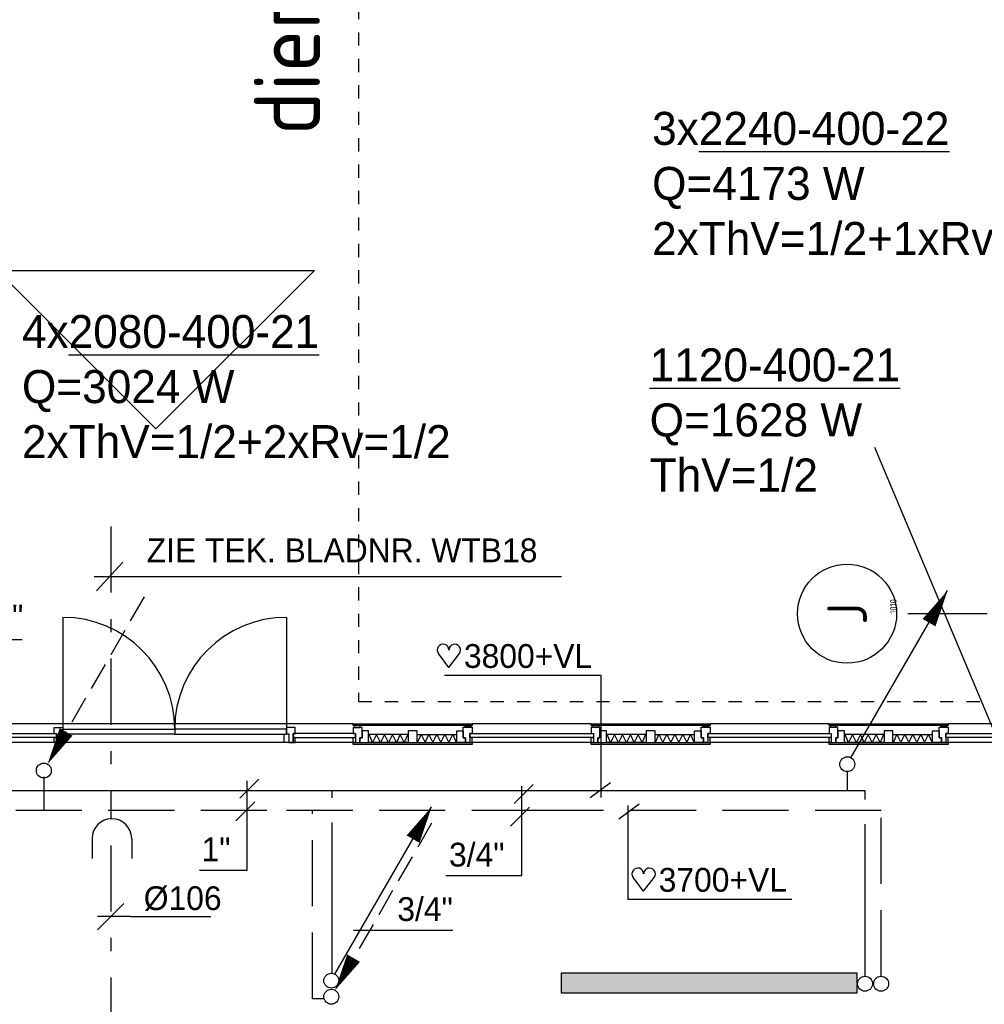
# Model space of a CAD drawing. Extents: x -866131 to -691536, y 173952 to 258052.
# Tile 63 of 160: x -825226 to -817928, y 239064 to 246518. Entities that reach past the tile are written whole.
import ezdxf
from ezdxf.enums import TextEntityAlignment as Align

# ---------------------------------------------------------------- set-up
doc = ezdxf.new("R2010")
doc.units = 0
doc.header["$LTSCALE"] = 100
for name, pattern in [('2322107', [2000, 1000, 1000]), ('2322108', [7, 5, -2]), ('2322109', [10, 5, -2, 1, -2]), ('CENTER4', [5, 3.125, -0.625, 0.625, -0.625]), ('DASHDOT', [9, 6, -1.5, 0, -1.5]), ('HIDDEN', [2, 1, -1])]:
    doc.linetypes.add(name, pattern=pattern)
doc.layers.get('0').update_dxf_attribs({"linetype": 'CONTINUOUS'})
for name, color, linetype in [('AL$1----_MAATVOERING', 7, 'CONTINUOUS'), ('AL$7----_STRAMIEN', 1, 'DASHDOT'), ('AL21K---_ISOLATIE', 1, 'CONTINUOUS'), ('AL31----_BUITENKOZ', 7, 'CONTINUOUS'), ('AL31----_DRAAIRICHTING', 1, 'CONTINUOUS'), ('AL32----_BINNENKOZ', 7, 'CONTINUOUS'), ('ALN-----_BLOCKNAAM', 2, 'CONTINUOUS'), ('ALXOU---_GLAS', 7, 'CONTINUOUS'), ('WI561---', 1, 'CONTINUOUS'), ('WL$1----', 4, 'CONTINUOUS'), ('WL531---', 4, 'CONTINUOUS'), ('WL561---', 4, 'CONTINUOUS'), ('WL561---_AANVOER', 4, 'CONTINUOUS'), ('WL561---_RETOUR', 4, 'CONTINUOUS'), ('WL570---_RETOUR', 3, 'CONTINUOUS'), ('WL570---_TOEVOER', 3, 'CONTINUOUS'), ('WM$1----', 1, 'CONTINUOUS'), ('WM531---', 1, 'CONTINUOUS')]:
    doc.layers.add(name, color=color, linetype=linetype)
doc.styles.add('BURO-018', font='BUROFONT.shx', dxfattribs={"height": 180})
doc.styles.add('BURO-025', font='BUROFONT.shx', dxfattribs={"height": 250})
doc.styles.get("Standard").update_dxf_attribs({"font": 'ISOCP'})

# ---------------------------------------------------------------- blocks, each defined once
blk = doc.blocks.new('1010')
at = {"layer": 'AL$7----_STRAMIEN', "color": 7, "linetype": 'CONTINUOUS'}
blk.add_circle((0, 750), 750, dxfattribs=at)
at = {"layer": 'ALN-----_BLOCKNAAM', "linetype": 'CONTINUOUS'}
blk.add_text('1010', height=100, dxfattribs=at).set_placement((0, 0))
blk = doc.blocks.new('2322401')
at = {"color": 0, "linetype": 'CONTINUOUS'}
for p, q in [((-0.5, 0.5, 1), (-0.5, 0.5)), ((-0.5, 0.5, 1), (-0.5, -0.5, 1)), ((0.5, 0.5, 1), (-0.5, 0.5, 1)), ((0.5, 0.5), (-0.5, 0.5)), ((-0.5, 0.5), (-0.5, -0.5)), ((0.5, 0.5, 1), (0.5, 0.5)), ((0.5, -0.5, 1), (0.5, 0.5, 1)), ((0.5, -0.5), (0.5, 0.5)), ((-0.5, -0.5, 1), (-0.5, -0.5)), ((-0.5, -0.5, 1), (0.5, -0.5, 1)), ((-0.5, -0.5), (0.5, -0.5)), ((0.5, -0.5, 1), (0.5, -0.5))]:
    blk.add_line(p, q, dxfattribs=at)
blk = doc.blocks.new('CVHATCH1')
at = {"color": 0, "linetype": 'CONTINUOUS'}
blk.add_solid([(-0.5, -0.5), (0.5, -0.5), (-0.5, 0.5), (0.5, 0.5)], dxfattribs=at)
blk = doc.blocks.new('LDV1107')
at = {"color": 0, "linetype": 'CONTINUOUS'}
blk.add_line((0.25, 0.433), (6.75, 11.691), dxfattribs=at)
blk.add_lwpolyline([(6.75, 11.691, 0, 1, 0), (5.5, 9.526, 1, 1, 0)], format="xyseb", dxfattribs=at)
blk.add_circle((0, 0), 0.5, dxfattribs=at)
blk = doc.blocks.new('LDV3108')
at = {"color": 0, "linetype": 'CONTINUOUS'}
for p, q in [((6.75, 11.691), (5.813, 10.068)), ((5.438, 9.418), (4.5, 7.794)), ((4.125, 7.145), (3.188, 5.521)), ((2.813, 4.871), (1.875, 3.248)), ((1.5, 2.598), (0.563, 0.974))]:
    blk.add_line(p, q, dxfattribs=at)
blk.add_lwpolyline([(0.25, 0.433, 0, 1, 0), (1.5, 2.598, 1, 1, 0)], format="xyseb", dxfattribs=at)
blk.add_circle((0, 0), 0.5, dxfattribs=at)
blk = doc.blocks.new('CVRINFO2')
at = {"color": 0, "linetype": 'CONTINUOUS', "style": 'BURO-025'}
for tag, p in [('CV_TEXT125', (0, 0)), ('CV_TEXT225', (0, -4.167)), ('CV_TEXT325', (0, -8.333)), ('CV_TEXT425', (0, -12.5))]:
    blk.add_attdef(tag, p, '', height=2.5, dxfattribs=at)
blk = doc.blocks.new('LDS')
at = {"color": 0, "linetype": 'CONTINUOUS'}
for p, q in [((0, 1), (1, 1)), ((0, -1), (1, -1))]:
    blk.add_line(p, q, dxfattribs=at)
blk.add_arc((0, 0), 1, 90, 270, dxfattribs=at)
blk = doc.blocks.new('HART')
at = {"color": 1}
for q in [(-28.1, 39.5), (51.4, 39.5)]:
    blk.add_line((11.6, -12.9), q, dxfattribs=at)
for centre, start, end in [((-10.5, 52.8), 0, 217.1867), ((33.8, 52.8), 322.8133, 180)]:
    blk.add_arc(centre, 22.1, start, end, dxfattribs=at)
blk = doc.blocks.new('*U416', base_point=(8556.7, 62515.1))
at = {"color": 0, "linetype": 'CONTINUOUS'}
for p, q in [((8656.7, 62615.1), (8456.7, 62415.1)), ((8706.7, 62515.1), (8456.7, 62515.1)), ((8706.7, 62515.1), (9315, 62515.1))]:
    blk.add_line(p, q, dxfattribs=at)
at = {"color": 0, "linetype": 'CONTINUOUS', "style": 'BURO-018'}
blk.add_text('%%C106', height=180, dxfattribs=at).set_placement((8806.7, 62565.1))

msp = doc.modelspace()

# ---------------------------------------------------------------- linework, layer by layer
at = {"layer": 'AL$1----_MAATVOERING', "color": 8, "linetype": 'HIDDEN'}
for p, q in [((-822662.826, 250821.228), (-822662.826, 241356.228)), ((-822662.826, 241356.228), (-817202.826, 241356.228))]:
    msp.add_line(p, q, dxfattribs=at)
at = {"layer": 'AL$7----_STRAMIEN', "color": 1}
msp.add_lwpolyline([(-780102.826, 242021.228), (-818674.997, 242021.228)], dxfattribs=at)
at = {"layer": 'AL21K---_ISOLATIE', "color": 8, "linetype": 'CONTINUOUS'}
for p, q in [((-822286.326, 241107.366), (-822585.826, 241107.366)), ((-822286.326, 241047.366), (-822585.826, 241047.366)), ((-822555.876, 241047.366), (-822581.857, 241107.366)), ((-822525.926, 241107.366), (-822555.876, 241047.366)), ((-822495.976, 241047.366), (-822525.926, 241107.366)), ((-822466.026, 241107.366), (-822495.976, 241047.366)), ((-822436.076, 241047.366), (-822466.026, 241107.366)), ((-822406.126, 241107.366), (-822436.076, 241047.366)), ((-822376.176, 241047.366), (-822406.126, 241107.366)), ((-822346.226, 241107.366), (-822376.176, 241047.366)), ((-822316.276, 241047.366), (-822346.226, 241107.366)), ((-822290.295, 241107.366), (-822316.276, 241047.366)), ((-822219.326, 241107.366), (-821919.826, 241107.366)), ((-822219.326, 241047.366), (-821919.826, 241047.366)), ((-822215.357, 241047.366), (-822189.376, 241107.366)), ((-822189.376, 241107.366), (-822159.426, 241047.366)), ((-822159.426, 241047.366), (-822129.476, 241107.366)), ((-822129.476, 241107.366), (-822099.526, 241047.366)), ((-822099.526, 241047.366), (-822069.576, 241107.366)), ((-822069.576, 241107.366), (-822039.626, 241047.366)), ((-822039.626, 241047.366), (-822009.676, 241107.366)), ((-822009.676, 241107.366), (-821979.726, 241047.366)), ((-821979.726, 241047.366), (-821949.776, 241107.366)), ((-821949.776, 241107.366), (-821923.795, 241047.366)), ((-820486.326, 241107.366), (-820785.826, 241107.366)), ((-820486.326, 241047.366), (-820785.826, 241047.366)), ((-820755.876, 241047.366), (-820781.857, 241107.366)), ((-820725.926, 241107.366), (-820755.876, 241047.366)), ((-820695.976, 241047.366), (-820725.926, 241107.366)), ((-820666.026, 241107.366), (-820695.976, 241047.366)), ((-820636.076, 241047.366), (-820666.026, 241107.366)), ((-820606.126, 241107.366), (-820636.076, 241047.366)), ((-820576.176, 241047.366), (-820606.126, 241107.366)), ((-820546.226, 241107.366), (-820576.176, 241047.366)), ((-820516.276, 241047.366), (-820546.226, 241107.366)), ((-820490.295, 241107.366), (-820516.276, 241047.366)), ((-820419.326, 241107.366), (-820119.826, 241107.366)), ((-820419.326, 241047.366), (-820119.826, 241047.366)), ((-820415.357, 241047.366), (-820389.376, 241107.366)), ((-820389.376, 241107.366), (-820359.426, 241047.366)), ((-820359.426, 241047.366), (-820329.476, 241107.366)), ((-820329.476, 241107.366), (-820299.526, 241047.366)), ((-820299.526, 241047.366), (-820269.576, 241107.366)), ((-820269.576, 241107.366), (-820239.626, 241047.366)), ((-820239.626, 241047.366), (-820209.676, 241107.366)), ((-820209.676, 241107.366), (-820179.726, 241047.366)), ((-820179.726, 241047.366), (-820149.776, 241107.366)), ((-820149.776, 241107.366), (-820123.795, 241047.366)), ((-818686.326, 241107.366), (-818985.826, 241107.366)), ((-818686.326, 241047.366), (-818985.826, 241047.366)), ((-818955.876, 241047.366), (-818981.857, 241107.366)), ((-818925.926, 241107.366), (-818955.876, 241047.366)), ((-818895.976, 241047.366), (-818925.926, 241107.366)), ((-818866.026, 241107.366), (-818895.976, 241047.366)), ((-818836.076, 241047.366), (-818866.026, 241107.366)), ((-818806.126, 241107.366), (-818836.076, 241047.366)), ((-818776.176, 241047.366), (-818806.126, 241107.366)), ((-818746.226, 241107.366), (-818776.176, 241047.366)), ((-818716.276, 241047.366), (-818746.226, 241107.366)), ((-818690.295, 241107.366), (-818716.276, 241047.366)), ((-818619.326, 241107.366), (-818319.826, 241107.366)), ((-818619.326, 241047.366), (-818319.826, 241047.366)), ((-818615.357, 241047.366), (-818589.376, 241107.366)), ((-818589.376, 241107.366), (-818559.426, 241047.366)), ((-818559.426, 241047.366), (-818529.476, 241107.366)), ((-818529.476, 241107.366), (-818499.526, 241047.366)), ((-818499.526, 241047.366), (-818469.576, 241107.366)), ((-818469.576, 241107.366), (-818439.626, 241047.366)), ((-818439.626, 241047.366), (-818409.676, 241107.366)), ((-818409.676, 241107.366), (-818379.726, 241047.366)), ((-818379.726, 241047.366), (-818349.776, 241107.366)), ((-818349.776, 241107.366), (-818323.795, 241047.366))]:
    msp.add_line(p, q, dxfattribs=at)
at = {"layer": 'AL31----_BUITENKOZ', "color": 8}
for p, q in [((-822702.826, 241186.366), (-825402.826, 241186.366)), ((-824965.076, 241112.366), (-824965.076, 241159.366)), ((-824965.076, 241159.366), (-824898.076, 241159.366)), ((-824898.076, 241159.366), (-824898.076, 241112.366)), ((-824898.076, 241108.366), (-824898.076, 241148.366)), ((-824898.076, 241148.366), (-824052.826, 241148.366)), ((-824052.826, 241148.366), (-824052.826, 241108.366)), ((-823207.576, 241148.366), (-824052.826, 241148.366)), ((-824052.826, 241148.366), (-824052.826, 241108.366)), ((-823207.576, 241159.366), (-823207.576, 241112.366)), ((-823140.576, 241159.366), (-823207.576, 241159.366)), ((-823207.576, 241108.366), (-823207.576, 241148.366)), ((-823140.576, 241112.366), (-823140.576, 241159.366)), ((-822702.826, 241174.366), (-822702.826, 241186.366)), ((-822702.826, 241186.366), (-821802.826, 241186.366)), ((-821802.826, 241174.366), (-822702.826, 241174.366)), ((-822635.826, 241159.366), (-822702.826, 241159.366)), ((-822702.826, 241159.366), (-822702.826, 241114.366)), ((-822649.826, 241174.366), (-822692.826, 241174.366)), ((-822692.826, 241174.366), (-822692.826, 241159.366)), ((-822692.826, 241159.366), (-822649.826, 241159.366)), ((-822649.826, 241159.366), (-822649.826, 241174.366)), ((-822635.826, 241080.366), (-822635.826, 241159.366)), ((-822585.826, 241135.366), (-822635.826, 241135.366)), ((-822635.826, 241135.366), (-822635.826, 241080.366)), ((-822585.826, 241047.366), (-822585.826, 241135.366)), ((-822219.326, 241135.366), (-822286.326, 241135.366)), ((-822286.326, 241135.366), (-822286.326, 241047.366)), ((-822219.326, 241047.366), (-822219.326, 241135.366)), ((-821919.826, 241047.366), (-821919.826, 241135.366)), ((-821919.826, 241135.366), (-821869.826, 241135.366)), ((-821869.826, 241080.366), (-821869.826, 241161.366)), ((-821869.826, 241161.366), (-821802.826, 241161.366)), ((-821869.826, 241135.366), (-821869.826, 241080.366)), ((-821855.826, 241161.366), (-821855.826, 241174.366)), ((-821855.826, 241174.366), (-821812.826, 241174.366)), ((-821812.826, 241161.366), (-821855.826, 241161.366)), ((-821812.826, 241174.366), (-821812.826, 241161.366)), ((-820902.826, 241186.366), (-821802.826, 241186.366)), ((-821802.826, 241186.366), (-821802.826, 241174.366)), ((-821802.826, 241161.366), (-821802.826, 241114.366)), ((-820902.826, 241174.366), (-820902.826, 241186.366)), ((-820902.826, 241186.366), (-820002.826, 241186.366)), ((-820002.826, 241174.366), (-820902.826, 241174.366)), ((-820835.826, 241161.366), (-820902.826, 241161.366)), ((-820902.826, 241161.366), (-820902.826, 241114.366)), ((-820849.826, 241174.366), (-820892.826, 241174.366)), ((-820892.826, 241174.366), (-820892.826, 241161.366)), ((-820892.826, 241161.366), (-820849.826, 241161.366)), ((-820849.826, 241161.366), (-820849.826, 241174.366)), ((-820835.826, 241080.366), (-820835.826, 241161.366)), ((-820785.826, 241135.366), (-820835.826, 241135.366)), ((-820835.826, 241135.366), (-820835.826, 241080.366)), ((-820785.826, 241047.366), (-820785.826, 241135.366)), ((-820419.326, 241135.366), (-820486.326, 241135.366)), ((-820486.326, 241135.366), (-820486.326, 241047.366)), ((-820419.326, 241047.366), (-820419.326, 241135.366)), ((-820119.826, 241047.366), (-820119.826, 241135.366)), ((-820119.826, 241135.366), (-820069.826, 241135.366)), ((-820069.826, 241080.366), (-820069.826, 241161.366)), ((-820069.826, 241161.366), (-820002.826, 241161.366)), ((-820069.826, 241135.366), (-820069.826, 241080.366)), ((-820055.826, 241161.366), (-820055.826, 241174.366)), ((-820055.826, 241174.366), (-820012.826, 241174.366)), ((-820012.826, 241161.366), (-820055.826, 241161.366)), ((-820012.826, 241174.366), (-820012.826, 241161.366)), ((-819102.826, 241186.366), (-820002.826, 241186.366)), ((-820002.826, 241186.366), (-820002.826, 241174.366)), ((-820002.826, 241161.366), (-820002.826, 241114.366)), ((-819102.826, 241174.366), (-819102.826, 241186.366)), ((-819102.826, 241186.366), (-818202.826, 241186.366)), ((-818202.826, 241174.366), (-819102.826, 241174.366)), ((-819035.826, 241161.366), (-819102.826, 241161.366)), ((-819102.826, 241161.366), (-819102.826, 241114.366)), ((-819049.826, 241174.366), (-819092.826, 241174.366)), ((-819092.826, 241174.366), (-819092.826, 241161.366)), ((-819092.826, 241161.366), (-819049.826, 241161.366)), ((-819049.826, 241161.366), (-819049.826, 241174.366)), ((-819035.826, 241080.366), (-819035.826, 241161.366)), ((-818985.826, 241135.366), (-819035.826, 241135.366)), ((-819035.826, 241135.366), (-819035.826, 241080.366)), ((-818985.826, 241047.366), (-818985.826, 241135.366)), ((-818619.326, 241135.366), (-818686.326, 241135.366)), ((-818686.326, 241135.366), (-818686.326, 241047.366)), ((-818619.326, 241047.366), (-818619.326, 241135.366)), ((-818319.826, 241047.366), (-818319.826, 241135.366)), ((-818319.826, 241135.366), (-818269.826, 241135.366)), ((-818269.826, 241080.366), (-818269.826, 241161.366)), ((-818269.826, 241161.366), (-818202.826, 241161.366)), ((-818269.826, 241135.366), (-818269.826, 241080.366)), ((-818255.826, 241161.366), (-818255.826, 241174.366)), ((-818255.826, 241174.366), (-818212.826, 241174.366)), ((-818212.826, 241161.366), (-818255.826, 241161.366)), ((-818212.826, 241174.366), (-818212.826, 241161.366)), ((-818202.826, 241186.366), (-818202.826, 241174.366)), ((-817302.826, 241186.366), (-818202.826, 241186.366)), ((-818202.826, 241161.366), (-818202.826, 241114.366)), ((-824948.076, 241112.366), (-824965.076, 241112.366)), ((-824965.076, 241045.366), (-824965.076, 241083.366)), ((-824965.076, 241083.366), (-824948.076, 241083.366)), ((-824948.076, 241045.366), (-824948.076, 241112.366)), ((-824948.076, 241083.366), (-824948.076, 241045.366)), ((-824898.076, 241112.366), (-824915.076, 241112.366)), ((-824915.076, 241112.366), (-824915.076, 241045.366)), ((-824898.076, 241112.366), (-824915.076, 241112.366)), ((-824915.076, 241112.366), (-824915.076, 241045.366)), ((-824898.076, 241108.366), (-824898.076, 241112.366)), ((-824052.826, 241108.366), (-824898.076, 241108.366)), ((-824881.076, 241108.366), (-824898.076, 241108.366)), ((-824881.076, 241045.366), (-824881.076, 241108.366)), ((-824052.826, 241108.366), (-823207.576, 241108.366)), ((-823224.576, 241045.366), (-823224.576, 241108.366)), ((-823224.576, 241108.366), (-823207.576, 241108.366)), ((-823207.576, 241108.366), (-823207.576, 241112.366)), ((-823207.576, 241112.366), (-823190.576, 241112.366)), ((-823207.576, 241112.366), (-823190.576, 241112.366)), ((-823190.576, 241112.366), (-823190.576, 241045.366)), ((-823190.576, 241112.366), (-823190.576, 241045.366)), ((-823157.576, 241045.366), (-823157.576, 241112.366)), ((-823157.576, 241112.366), (-823140.576, 241112.366)), ((-823157.576, 241083.366), (-823157.576, 241045.366)), ((-823140.576, 241083.366), (-823157.576, 241083.366)), ((-823140.576, 241045.366), (-823140.576, 241083.366)), ((-822702.826, 241114.366), (-822685.826, 241114.366)), ((-822702.826, 241045.366), (-822702.826, 241084.366)), ((-822702.826, 241084.366), (-822685.826, 241084.366)), ((-822702.826, 241030.366), (-822702.826, 241047.366)), ((-822702.826, 241047.366), (-821802.826, 241047.366)), ((-822685.826, 241114.366), (-822685.826, 241045.366)), ((-822685.826, 241084.366), (-822685.826, 241045.366)), ((-822635.826, 241080.366), (-822652.826, 241080.366)), ((-822652.826, 241080.366), (-822652.826, 241047.366)), ((-822652.826, 241045.366), (-822652.826, 241080.366)), ((-822652.826, 241080.366), (-822635.826, 241080.366)), ((-822652.826, 241047.366), (-822585.826, 241047.366)), ((-822286.326, 241047.366), (-822219.326, 241047.366)), ((-821852.826, 241047.366), (-821919.826, 241047.366)), ((-821869.826, 241080.366), (-821852.826, 241080.366)), ((-821852.826, 241080.366), (-821869.826, 241080.366)), ((-821852.826, 241080.366), (-821852.826, 241047.366)), ((-821852.826, 241047.366), (-821852.826, 241080.366)), ((-821819.826, 241047.366), (-821852.826, 241047.366)), ((-821802.826, 241114.366), (-821819.826, 241114.366)), ((-821819.826, 241114.366), (-821819.826, 241047.366)), ((-821819.826, 241084.366), (-821819.826, 241047.366)), ((-821802.826, 241084.366), (-821819.826, 241084.366)), ((-821819.826, 241047.366), (-821802.826, 241047.366)), ((-821802.826, 241047.366), (-821802.826, 241084.366)), ((-820902.826, 241047.366), (-821802.826, 241047.366)), ((-821802.826, 241047.366), (-821802.826, 241030.366)), ((-820902.826, 241114.366), (-820885.826, 241114.366)), ((-820902.826, 241047.366), (-820902.826, 241084.366)), ((-820902.826, 241084.366), (-820885.826, 241084.366)), ((-820902.826, 241030.366), (-820902.826, 241047.366)), ((-820902.826, 241047.366), (-820002.826, 241047.366)), ((-820885.826, 241047.366), (-820902.826, 241047.366)), ((-820885.826, 241114.366), (-820885.826, 241047.366)), ((-820885.826, 241084.366), (-820885.826, 241047.366)), ((-820885.826, 241047.366), (-820852.826, 241047.366)), ((-820835.826, 241080.366), (-820852.826, 241080.366)), ((-820852.826, 241080.366), (-820852.826, 241047.366)), ((-820852.826, 241047.366), (-820852.826, 241080.366)), ((-820852.826, 241080.366), (-820835.826, 241080.366)), ((-820852.826, 241047.366), (-820785.826, 241047.366)), ((-820486.326, 241047.366), (-820419.326, 241047.366)), ((-820052.826, 241047.366), (-820119.826, 241047.366)), ((-820069.826, 241080.366), (-820052.826, 241080.366)), ((-820052.826, 241080.366), (-820069.826, 241080.366)), ((-820052.826, 241080.366), (-820052.826, 241047.366)), ((-820052.826, 241047.366), (-820052.826, 241080.366)), ((-820019.826, 241047.366), (-820052.826, 241047.366)), ((-820002.826, 241114.366), (-820019.826, 241114.366)), ((-820019.826, 241114.366), (-820019.826, 241047.366)), ((-820019.826, 241084.366), (-820019.826, 241047.366)), ((-820002.826, 241084.366), (-820019.826, 241084.366)), ((-820019.826, 241047.366), (-820002.826, 241047.366)), ((-820002.826, 241047.366), (-820002.826, 241084.366)), ((-819102.826, 241047.366), (-820002.826, 241047.366)), ((-820002.826, 241047.366), (-820002.826, 241030.366)), ((-819102.826, 241114.366), (-819085.826, 241114.366)), ((-819102.826, 241047.366), (-819102.826, 241084.366)), ((-819102.826, 241084.366), (-819085.826, 241084.366)), ((-819102.826, 241030.366), (-819102.826, 241047.366)), ((-819102.826, 241047.366), (-818202.826, 241047.366)), ((-819085.826, 241047.366), (-819102.826, 241047.366)), ((-819085.826, 241114.366), (-819085.826, 241047.366)), ((-819085.826, 241084.366), (-819085.826, 241047.366)), ((-819085.826, 241047.366), (-819052.826, 241047.366)), ((-819035.826, 241080.366), (-819052.826, 241080.366)), ((-819052.826, 241080.366), (-819052.826, 241047.366)), ((-819052.826, 241047.366), (-819052.826, 241080.366)), ((-819052.826, 241080.366), (-819035.826, 241080.366)), ((-819052.826, 241047.366), (-818985.826, 241047.366)), ((-818686.326, 241047.366), (-818619.326, 241047.366)), ((-818252.826, 241047.366), (-818319.826, 241047.366)), ((-818252.826, 241080.366), (-818269.826, 241080.366)), ((-818269.826, 241080.366), (-818252.826, 241080.366)), ((-818252.826, 241047.366), (-818252.826, 241080.366)), ((-818252.826, 241080.366), (-818252.826, 241047.366)), ((-818219.826, 241047.366), (-818252.826, 241047.366)), ((-818202.826, 241114.366), (-818219.826, 241114.366)), ((-818219.826, 241114.366), (-818219.826, 241047.366)), ((-818219.826, 241084.366), (-818219.826, 241047.366)), ((-818202.826, 241084.366), (-818219.826, 241084.366)), ((-818219.826, 241047.366), (-818202.826, 241047.366)), ((-818202.826, 241047.366), (-818202.826, 241084.366)), ((-818202.826, 241047.366), (-818202.826, 241030.366)), ((-817302.826, 241047.366), (-818202.826, 241047.366)), ((-822702.826, 241045.366), (-825402.826, 241045.366)), ((-824948.076, 241045.366), (-824965.076, 241045.366)), ((-824915.076, 241045.366), (-824948.076, 241045.366)), ((-824915.076, 241045.366), (-824881.076, 241045.366)), ((-823190.576, 241045.366), (-823224.576, 241045.366)), ((-823190.576, 241045.366), (-823157.576, 241045.366)), ((-823157.576, 241045.366), (-823140.576, 241045.366)), ((-822685.826, 241045.366), (-822702.826, 241045.366)), ((-821802.826, 241030.366), (-822702.826, 241030.366)), ((-822685.826, 241045.366), (-822652.826, 241045.366)), ((-820002.826, 241030.366), (-820902.826, 241030.366)), ((-818202.826, 241030.366), (-819102.826, 241030.366))]:
    msp.add_line(p, q, dxfattribs=at)
at = {"layer": 'AL31----_DRAAIRICHTING', "color": 8}
for p, q in [((-824898.076, 241993.616), (-824898.076, 241148.366)), ((-823207.576, 241993.616), (-823207.576, 241148.366)), ((-824898.076, 241148.366), (-824052.826, 241148.366)), ((-823207.576, 241148.366), (-824052.826, 241148.366))]:
    msp.add_line(p, q, dxfattribs=at)
for centre, start, end in [((-824898.076, 241148.366), 0, 90), ((-823207.576, 241148.366), 90, 180)]:
    msp.add_arc(centre, 845.25, start, end, dxfattribs=at)
at = {"layer": 'AL32----_BINNENKOZ', "color": 8}
for p, q in [((-824194.836, 243419.914), (-825394.836, 244619.914)), ((-825394.836, 244619.914), (-822994.836, 244619.914)), ((-822994.836, 244619.914), (-824194.836, 243419.914))]:
    msp.add_line(p, q, dxfattribs=at)
at = {"layer": 'ALXOU---_GLAS', "color": 8}
for p, q in [((-825419.826, 241114.366), (-824948.076, 241114.366)), ((-824948.076, 241084.366), (-825419.826, 241084.366)), ((-824948.076, 241114.366), (-824948.076, 241084.366)), ((-823157.576, 241114.366), (-823157.576, 241084.366)), ((-822685.826, 241114.366), (-823157.576, 241114.366)), ((-823157.576, 241084.366), (-822685.826, 241084.366)), ((-822685.826, 241084.366), (-822685.826, 241114.366)), ((-821819.826, 241084.366), (-821819.826, 241114.366)), ((-821819.826, 241114.366), (-820885.826, 241114.366)), ((-820885.826, 241084.366), (-821819.826, 241084.366)), ((-820885.826, 241114.366), (-820885.826, 241084.366)), ((-820019.826, 241084.366), (-820019.826, 241114.366)), ((-820019.826, 241114.366), (-819085.826, 241114.366)), ((-819085.826, 241084.366), (-820019.826, 241084.366)), ((-819085.826, 241114.366), (-819085.826, 241084.366)), ((-818219.826, 241084.366), (-818219.826, 241114.366)), ((-818219.826, 241114.366), (-817285.826, 241114.366)), ((-817285.826, 241084.366), (-818219.826, 241084.366))]:
    msp.add_line(p, q, dxfattribs=at)
at = {"layer": 'WI561---'}
for p, q in [((-825935.368, 241824.85), (-825207.376, 241824.85)), ((-823866.426, 240079.005), (-823503.563, 240079.005)), ((-822002.448, 240038.661), (-821427.001, 240038.661)), ((-822700.104, 239626.77), (-821949.513, 239626.77))]:
    msp.add_line(p, q, dxfattribs=at)
at = {"layer": 'WL$1----', "color": 1}
for p, q in [((-820825.787, 241552.836), (-822011.241, 241552.836)), ((-819384.633, 239858.389), (-820623.969, 239858.389))]:
    msp.add_line(p, q, dxfattribs=at)
at = {"layer": 'WL531---', "linetype": '2322109'}
for p, q in [((-824537.003, 242681.082), (-824537.003, 240465.029)), ((-824537.003, 240266.845), (-824537.003, 234980.315))]:
    msp.add_line(p, q, dxfattribs=at)
at = {"layer": 'WL561---', "color": 1}
for p, q in [((-816538.921, 237997.401), (-818757.136, 243278.744)), ((-824643.411, 242194.631), (-824445.113, 242410.832)), ((-824661.439, 242302.731), (-821128.12, 242302.731)), ((-823560.859, 240625.987), (-823417.619, 240769.157)), ((-823503.563, 240079.005), (-823503.563, 240754.84)), ((-821484.297, 240585.643), (-821341.057, 240728.813)), ((-821427.001, 240038.661), (-821427.001, 240714.496)), ((-823589.507, 240454.182), (-823446.267, 240597.352)), ((-821512.946, 240413.838), (-821369.705, 240557.008))]:
    msp.add_line(p, q, dxfattribs=at)
at = {"layer": 'WL561---_AANVOER', "linetype": '2322107'}
for p, q in [((-818965.287, 240829.775), (-818965.287, 240680.711)), ((-823355.153, 240680.711), (-826879.821, 240680.711)), ((-821376.066, 240680.711), (-823355.153, 240680.711)), ((-822861.572, 240626.686), (-822861.572, 240680.711)), ((-818830.277, 240680.711), (-821592.697, 240680.711)), ((-818830.277, 240614.565), (-818830.277, 240680.711)), ((-822861.572, 239303.129), (-822861.572, 240439.736)), ((-818830.277, 239276.148), (-818830.277, 240427.616))]:
    msp.add_line(p, q, dxfattribs=at)
at = {"layer": 'WL561---_RETOUR', "linetype": '2322108'}
for p, q in [((-825043.897, 240786.605), (-825043.897, 240530.711)), ((-823355.153, 240530.711), (-827029.821, 240530.711)), ((-821306.064, 240530.711), (-823355.153, 240530.711)), ((-823011.572, 239106.662), (-823011.572, 240530.711)), ((-818708.708, 240530.711), (-821306.064, 240530.711)), ((-818708.708, 239276.148), (-818708.708, 240530.711)), ((-822928.489, 239106.662), (-823011.572, 239106.662))]:
    msp.add_line(p, q, dxfattribs=at)
at = {"layer": 'WL561---_RETOUR', "color": 1}
for centre in [(-818830.277, 239219.898), (-818708.708, 239219.898)]:
    msp.add_circle(centre, 56.25, dxfattribs=at)
at = {"layer": 'WM$1----', "color": 1}
for p, q in [((-820825.787, 240629.014), (-820825.787, 241552.836)), ((-820910.255, 240629.316), (-820755.581, 240744.367)), ((-820694.43, 240467.526), (-820539.756, 240582.577)), ((-820623.969, 240568.498), (-820623.969, 239858.389))]:
    msp.add_line(p, q, dxfattribs=at)

# ---------------------------------------------------------------- block references
at = {"layer": 'AL$7----_STRAMIEN'}
ref = msp.add_blockref('1010', (-818591.758, 242021.228), dxfattribs=dict(at, xscale=0.5, yscale=0.5, zscale=0.5, rotation=90))
ref.add_attrib('STR-NAAM', 'J', dxfattribs={"color": 3, "linetype": 'CONTINUOUS', "height": 300, "rotation": 90}).set_placement((-818966.758, 242021.228), align=Align.MIDDLE)
at = {"layer": 'WI561---'}
ref = msp.add_blockref('CVRINFO2', (-820441.491, 245570.047, 120), dxfattribs=dict(at, xscale=100, yscale=100, zscale=100))
ref.add_attrib('CV_TEXT125', '3x%%u2240-400-22', (-820441.491, 245570.047, 120), dxfattribs={"layer": '0', "color": 2, "linetype": 'CONTINUOUS', "height": 250, "style": 'BURO-025'})
ref.add_attrib('CV_TEXT225', 'Q=4173 W', (-820441.491, 245153.38, 120), dxfattribs={"layer": '0', "color": 2, "linetype": 'CONTINUOUS', "height": 250, "style": 'BURO-025'})
ref.add_attrib('CV_TEXT325', '2xThV=1/2+1xRv=1/2', (-820441.491, 244736.713, 120), dxfattribs={"layer": '0', "color": 2, "linetype": 'CONTINUOUS', "height": 250, "style": 'BURO-025'})
ref = msp.add_blockref('CVRINFO2', (-825208.495, 244032.06, 120), dxfattribs=dict(at, xscale=100, yscale=100, zscale=100))
ref.add_attrib('CV_TEXT125', '4x%%u2080-400-21', (-825208.495, 244032.06, 120), dxfattribs={"layer": '0', "color": 2, "linetype": 'CONTINUOUS', "height": 250, "style": 'BURO-025'})
ref.add_attrib('CV_TEXT225', 'Q=3024 W', (-825208.495, 243615.393, 120), dxfattribs={"layer": '0', "color": 2, "linetype": 'CONTINUOUS', "height": 250, "style": 'BURO-025'})
ref.add_attrib('CV_TEXT325', '2xThV=1/2+2xRv=1/2', (-825208.495, 243198.726, 120), dxfattribs={"layer": '0', "color": 2, "linetype": 'CONTINUOUS', "height": 250, "style": 'BURO-025'})
ref = msp.add_blockref('CVRINFO2', (-820459.937, 243779.597), dxfattribs=dict(at, xscale=100, yscale=100, zscale=100))
ref.add_attrib('CV_TEXT125', '%%u1120-400-21', (-820459.937, 243779.597), dxfattribs={"layer": '0', "color": 2, "linetype": 'CONTINUOUS', "height": 250, "style": 'BURO-025'})
ref.add_attrib('CV_TEXT225', 'Q=1628 W', (-820459.937, 243362.93), dxfattribs={"layer": '0', "color": 2, "linetype": 'CONTINUOUS', "height": 250, "style": 'BURO-025'})
ref.add_attrib('CV_TEXT325', 'ThV=1/2', (-820459.937, 242946.264), dxfattribs={"layer": '0', "color": 2, "linetype": 'CONTINUOUS', "height": 250, "style": 'BURO-025'})
at = {"layer": 'WL531---', "color": 2, "xscale": 150, "yscale": 150, "zscale": 150, "rotation": 269.9999999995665}
msp.add_blockref('LDS', (-824528.41, 240319.14), dxfattribs=at)
at = {"layer": 'WL561---', "xscale": 2240, "yscale": 150}
for name, zscale in [('2322401', 400), ('CVHATCH1', 2240)]:
    msp.add_blockref(name, (-820010.463, 239225.521), dxfattribs=dict(at, zscale=zscale))
at = {"layer": 'WL561---_AANVOER', "color": 2, "xscale": 112.5, "yscale": 112.5, "zscale": 112.5}
for p in [(-818965.178, 240881.685), (-822868.561, 239243.133)]:
    msp.add_blockref('LDV1107', p, dxfattribs=at)
at = {"layer": 'WL561---_RETOUR', "color": 2, "xscale": 112.5, "yscale": 112.5, "zscale": 112.5}
for p in [(-825043.083, 240833.876), (-822868.561, 239121.564)]:
    msp.add_blockref('LDV3108', p, dxfattribs=at)
at = {"layer": 'WL570---_RETOUR', "xscale": 2, "yscale": 2, "zscale": 2}
for p in [(-822001.895, 241640.447), (-820528.62, 239946)]:
    msp.add_blockref('HART', p, dxfattribs=at)
at = {"layer": 'WM531---'}
msp.add_blockref('*U416', (-824537.003, 239727.796), dxfattribs=at)

# ---------------------------------------------------------------- texts
at = {"layer": 'WI561---', "color": 1, "style": 'BURO-018'}
for s, p in [('1"', (-825417.309, 241910.731)), ('1"', (-823850.132, 240147.453)), ('3/4"', (-821977.905, 240107.109)), ('3/4"', (-822369.058, 239695.219))]:
    msp.add_text(s, height=180, dxfattribs=at).set_placement(p)
at = {"layer": 'WL561---', "color": 1, "style": 'BURO-018'}
msp.add_text('ZIE TEK. BLADNR. WTB18', height=180, dxfattribs=at).set_placement((-824264.842, 242410.831))
at = {"layer": 'WL570---_RETOUR', "color": 1, "style": 'BURO-018'}
for s, p in [('3800+VL', (-821865.026, 241610.923)), ('3700+VL', (-820391.751, 239916.477))]:
    msp.add_text(s, height=180, dxfattribs=at).set_placement(p)
at = {"layer": 'WL570---_TOEVOER', "linetype": 'CENTER4'}
msp.add_text('dienst', height=500, rotation=90, dxfattribs=at).set_placement((-822952.872, 245644.126))

doc.saveas('drawing.dxf')
